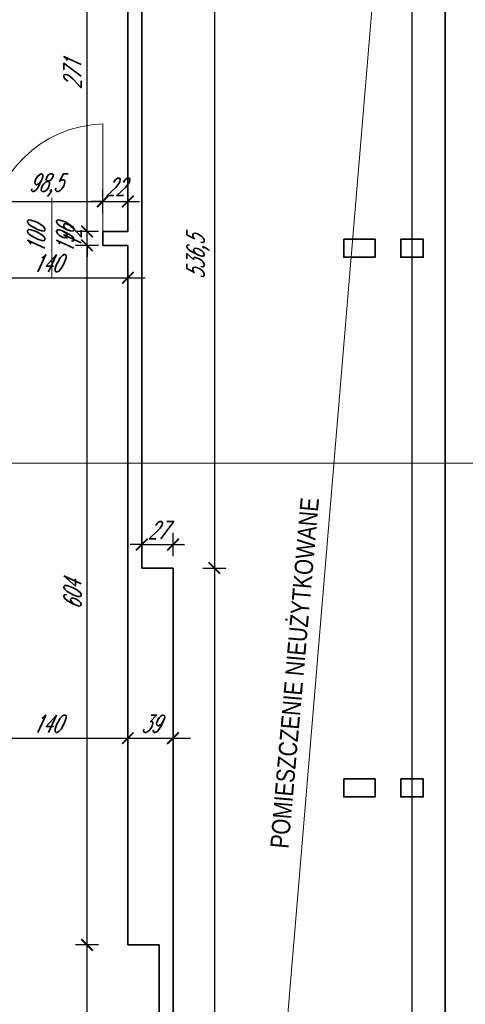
# Model space of a CAD drawing. Header units: millimetres. Extents: x 402 to 79005, y -7782 to 89952.
# Tile 20 of 256: x 27319 to 27704, y 8772 to 9623. Entities that reach past the tile are written whole.
import ezdxf

# ---------------------------------------------------------------- set-up
doc = ezdxf.new("R2010")
doc.units = ezdxf.units.MM
doc.header["$LTSCALE"] = 10
doc.layers.get('0').update_dxf_attribs({"lineweight": 0})
doc.layers.get('Defpoints').update_dxf_attribs({"color": 253})
for name, color, linetype, lineweight in [('01-2_konstrukcja dachu', 253, 'Continuous', 35), ('01_ściany', 253, 'Continuous', 35), ('03_drzwi', 253, 'Continuous', 15), ('05-01_wymiary', 253, 'Continuous', 5), ('05-03_opis', 253, 'Continuous', 5)]:
    doc.layers.add(name, color=color, linetype=linetype, lineweight=lineweight)
doc.styles.add('ariel', font='ARIAL.TTF', dxfattribs={"width": 0.8})
doc.styles.add('ariel_wym', font='simplex.shx', dxfattribs={"width": 0.65, "oblique": 25})
doc.dimstyles.new('ariel 50 wnętrze', dxfattribs={"dimtxt": 15, "dimasz": 10, "dimexe": 10, "dimexo": 0, "dimgap": 5, "dimtad": 1, "dimdec": 1, "dimrnd": 0.5, "dimtxsty": 'ariel_wym', "dimblk": 'ARCHTICK', "dimcen": 2.5, "dimdle": 15, "dimazin": 0, "dimtfac": 1, "dimtdec": 1, "dimtix": 1, "dimtmove": 0, "dimatfit": 3, "dimldrblk": 'DOT', "dimfxl": 0, "dimarcsym": 0})

# ---------------------------------------------------------------- blocks, each defined once
blk = doc.blocks.new('_ArchTick')
at = {"color": 0, "linetype": 'ByBlock', "const_width": 0.15}
blk.add_lwpolyline([(-0.5, -0.5), (0.5, 0.5)], dxfattribs=at)
blk = doc.blocks.new('*D3603')
at = {"layer": '05-01_wymiary', "color": 0, "lineweight": -2}
for p, q in [((27657.76, 6596.82), (27657.76, 10398.46)), ((27667.76, 10383.46), (27647.76, 10383.46)), ((27667.76, 6611.82), (27647.76, 6611.82))]:
    blk.add_line(p, q, dxfattribs=at)
at = {"layer": 'Defpoints', "color": 0, "lineweight": 0}
for p in [(27657.76, 10383.46), (27686.23, 10383.46), (27686.23, 6611.82)]:
    blk.add_point(p, dxfattribs=at)
at = {"layer": '05-01_wymiary', "color": 0, "lineweight": -2, "xscale": 10, "yscale": 10, "zscale": 10}
for p, rotation in [((27657.76, 10383.46), 90), ((27657.76, 6611.82), 270)]:
    blk.add_blockref('_ArchTick', p, dxfattribs=dict(at, rotation=rotation))
at = {"layer": '05-01_wymiary', "color": 0, "insert": (27643.84, 8497.64), "char_height": 15, "attachment_point": 5, "rotation": 90, "style": 'ariel_wym'}
blk.add_mtext('3771,5', dxfattribs=at)
blk = doc.blocks.new('_Dot')
at = {"color": 0, "linetype": 'ByBlock', "lineweight": -2}
blk.add_line((-0.5, 0), (-1, 0), dxfattribs=at)
at = {"color": 0, "linetype": 'ByBlock', "const_width": 0.5}
blk.add_lwpolyline([(-0.25, 0, 1), (0.25, 0, 1)], format="xyb", close=True, dxfattribs=at)
blk = doc.blocks.new('*D3607')
at = {"layer": '05-01_wymiary', "color": 0, "lineweight": -2}
for p, q in [((27486.91, 9700.74), (27486.91, 9134.19)), ((27476.91, 9685.74), (27496.91, 9685.74)), ((27476.91, 9149.19), (27496.91, 9149.19))]:
    blk.add_line(p, q, dxfattribs=at)
at = {"layer": 'Defpoints', "color": 0, "lineweight": 0}
for p in [(27453.23, 9685.74), (27451.23, 9149.19), (27486.91, 9149.19)]:
    blk.add_point(p, dxfattribs=at)
at = {"layer": '05-01_wymiary', "color": 0, "lineweight": -2, "xscale": 10, "yscale": 10, "zscale": 10}
for p, rotation in [((27486.91, 9685.74), 90), ((27486.91, 9149.19), 270)]:
    blk.add_blockref('_ArchTick', p, dxfattribs=dict(at, rotation=rotation))
at = {"layer": '05-01_wymiary', "color": 0, "insert": (27472.98, 9417.46), "char_height": 15, "attachment_point": 5, "rotation": 90, "style": 'ariel_wym'}
blk.add_mtext('536,5', dxfattribs=at)
blk = doc.blocks.new('*D3608')
at = {"layer": '05-01_wymiary', "color": 0, "lineweight": -2}
for p, q in [((27486.91, 9164.19), (27486.91, 7592.86)), ((27476.91, 9149.19), (27496.91, 9149.19)), ((27476.91, 7607.86), (27496.91, 7607.86))]:
    blk.add_line(p, q, dxfattribs=at)
at = {"layer": 'Defpoints', "color": 0, "lineweight": 0}
for p in [(27451.23, 9149.19), (27451.23, 7607.86), (27486.91, 7607.86)]:
    blk.add_point(p, dxfattribs=at)
at = {"layer": '05-01_wymiary', "color": 0, "lineweight": -2, "xscale": 10, "yscale": 10, "zscale": 10}
for p, rotation in [((27486.91, 9149.19), 90), ((27486.91, 7607.86), 270)]:
    blk.add_blockref('_ArchTick', p, dxfattribs=dict(at, rotation=rotation))
at = {"layer": '05-01_wymiary', "color": 0, "insert": (27472.98, 8378.52), "char_height": 15, "attachment_point": 5, "rotation": 90, "style": 'ariel_wym'}
blk.add_mtext('1541,5', dxfattribs=at)
blk = doc.blocks.new('*D3614')
at = {"layer": '05-01_wymiary', "color": 0, "lineweight": -2}
for p, q in [((27376.93, 7917.86), (27376.93, 8838.76)), ((27386.93, 8823.76), (27366.93, 8823.76)), ((27386.93, 7932.86), (27366.93, 7932.86))]:
    blk.add_line(p, q, dxfattribs=at)
at = {"layer": 'Defpoints', "color": 0, "lineweight": 0}
for p in [(27376.93, 8823.76), (27439.23, 8823.76), (27439.23, 7932.86)]:
    blk.add_point(p, dxfattribs=at)
at = {"layer": '05-01_wymiary', "color": 0, "lineweight": -2, "xscale": 10, "yscale": 10, "zscale": 10}
for p, rotation in [((27376.93, 8823.76), 90), ((27376.93, 7932.86), 270)]:
    blk.add_blockref('_ArchTick', p, dxfattribs=dict(at, rotation=rotation))
at = {"layer": '05-01_wymiary', "color": 0, "insert": (27364.43, 8378.31), "char_height": 15, "attachment_point": 5, "rotation": 90, "style": 'ariel_wym'}
blk.add_mtext('891', dxfattribs=at)
blk = doc.blocks.new('*D3615')
at = {"layer": '05-01_wymiary', "color": 0, "lineweight": -2}
for p, q in [((27376.93, 8808.76), (27376.93, 9442.86)), ((27386.93, 9427.86), (27366.93, 9427.86)), ((27386.93, 8823.76), (27366.93, 8823.76))]:
    blk.add_line(p, q, dxfattribs=at)
at = {"layer": 'Defpoints', "color": 0, "lineweight": 0}
for p in [(27376.93, 9427.86), (27412.23, 9427.86), (27439.23, 8823.76)]:
    blk.add_point(p, dxfattribs=at)
at = {"layer": '05-01_wymiary', "color": 0, "lineweight": -2, "xscale": 10, "yscale": 10, "zscale": 10}
for p, rotation in [((27376.93, 9427.86), 90), ((27376.93, 8823.76), 270)]:
    blk.add_blockref('_ArchTick', p, dxfattribs=dict(at, rotation=rotation))
at = {"layer": '05-01_wymiary', "color": 0, "insert": (27364.43, 9125.81), "char_height": 15, "attachment_point": 5, "rotation": 90, "style": 'ariel_wym'}
blk.add_mtext('604', dxfattribs=at)
blk = doc.blocks.new('*D3616')
at = {"layer": '05-01_wymiary', "color": 0, "lineweight": -2}
for p, q in [((27376.93, 9439.86), (27376.93, 9449.86)), ((27386.93, 9439.86), (27366.93, 9439.86)), ((27376.93, 9427.86), (27376.93, 9439.86)), ((27386.93, 9427.86), (27366.93, 9427.86)), ((27376.93, 9427.86), (27376.93, 9417.86))]:
    blk.add_line(p, q, dxfattribs=at)
at = {"layer": 'Defpoints', "color": 0, "lineweight": 0}
for p in [(27376.93, 9439.86), (27412.23, 9439.86), (27412.23, 9427.86)]:
    blk.add_point(p, dxfattribs=at)
at = {"layer": '05-01_wymiary', "color": 0, "lineweight": -2, "xscale": 10, "yscale": 10, "zscale": 10}
for p, rotation in [((27376.93, 9439.86), 270), ((27376.93, 9427.86), 90)]:
    blk.add_blockref('_ArchTick', p, dxfattribs=dict(at, rotation=rotation))
at = {"layer": '05-01_wymiary', "color": 0, "insert": (27364.43, 9433.86), "char_height": 15, "attachment_point": 5, "rotation": 90, "style": 'ariel_wym'}
blk.add_mtext('12', dxfattribs=at)
blk = doc.blocks.new('*D3617')
at = {"layer": '05-01_wymiary', "color": 0, "lineweight": -2}
for p, q in [((27376.93, 9424.86), (27376.93, 9725.74)), ((27386.93, 9710.74), (27366.93, 9710.74)), ((27386.93, 9439.86), (27366.93, 9439.86))]:
    blk.add_line(p, q, dxfattribs=at)
at = {"layer": 'Defpoints', "color": 0, "lineweight": 0}
for p in [(27376.93, 9710.74), (27412.23, 9710.74), (27412.23, 9439.86)]:
    blk.add_point(p, dxfattribs=at)
at = {"layer": '05-01_wymiary', "color": 0, "lineweight": -2, "xscale": 10, "yscale": 10, "zscale": 10}
for p, rotation in [((27376.93, 9710.74), 90), ((27376.93, 9439.86), 270)]:
    blk.add_blockref('_ArchTick', p, dxfattribs=dict(at, rotation=rotation))
at = {"layer": '05-01_wymiary', "color": 0, "insert": (27364.43, 9575.3), "char_height": 15, "attachment_point": 5, "rotation": 90, "style": 'ariel_wym'}
blk.add_mtext('271', dxfattribs=at)
blk = doc.blocks.new('*D3623')
at = {"layer": '05-01_wymiary', "color": 0, "lineweight": -2}
for p, q in [((27272.23, 9409.88), (27272.23, 9389.88)), ((27412.23, 9409.88), (27412.23, 9389.88)), ((27257.23, 9399.88), (27427.23, 9399.88))]:
    blk.add_line(p, q, dxfattribs=at)
at = {"layer": 'Defpoints', "color": 0, "lineweight": 0}
for p in [(27272.23, 9427.86), (27412.23, 9427.86), (27412.23, 9399.88)]:
    blk.add_point(p, dxfattribs=at)
at = {"layer": '05-01_wymiary', "color": 0, "lineweight": -2, "xscale": 10, "yscale": 10, "zscale": 10, "rotation": 180}
blk.add_blockref('_ArchTick', (27272.23, 9399.88), dxfattribs=at)
at = {"layer": '05-01_wymiary', "color": 0, "lineweight": -2, "xscale": 10, "yscale": 10, "zscale": 10}
blk.add_blockref('_ArchTick', (27412.23, 9399.88), dxfattribs=at)
at = {"layer": '05-01_wymiary', "color": 0, "insert": (27342.23, 9412.38), "char_height": 15, "attachment_point": 5, "style": 'ariel_wym'}
blk.add_mtext('140', dxfattribs=at)
blk = doc.blocks.new('*D3626')
at = {"layer": '05-01_wymiary', "color": 0, "lineweight": -2}
for p, q in [((27272.23, 8992.27), (27272.23, 9012.27)), ((27412.23, 9012.27), (27412.23, 8992.27)), ((27257.23, 9002.27), (27427.23, 9002.27))]:
    blk.add_line(p, q, dxfattribs=at)
at = {"layer": 'Defpoints', "color": 0, "lineweight": 0}
for p in [(27412.23, 9088.56), (27412.23, 9002.27), (27272.23, 8965.86)]:
    blk.add_point(p, dxfattribs=at)
at = {"layer": '05-01_wymiary', "color": 0, "lineweight": -2, "xscale": 10, "yscale": 10, "zscale": 10, "rotation": 180}
blk.add_blockref('_ArchTick', (27272.23, 9002.27), dxfattribs=at)
at = {"layer": '05-01_wymiary', "color": 0, "lineweight": -2, "xscale": 10, "yscale": 10, "zscale": 10}
blk.add_blockref('_ArchTick', (27412.23, 9002.27), dxfattribs=at)
at = {"layer": '05-01_wymiary', "color": 0, "insert": (27342.23, 9014.77), "char_height": 15, "attachment_point": 5, "style": 'ariel_wym'}
blk.add_mtext('140', dxfattribs=at)
blk = doc.blocks.new('*D3627')
at = {"layer": '05-01_wymiary', "color": 0, "lineweight": -2}
for p, q in [((27412.23, 9012.27), (27412.23, 8992.27)), ((27451.23, 9012.27), (27451.23, 8992.27)), ((27397.23, 9002.27), (27466.23, 9002.27))]:
    blk.add_line(p, q, dxfattribs=at)
at = {"layer": 'Defpoints', "color": 0, "lineweight": 0}
for p in [(27451.23, 9149.19), (27412.23, 9088.56), (27451.23, 9002.27)]:
    blk.add_point(p, dxfattribs=at)
at = {"layer": '05-01_wymiary', "color": 0, "lineweight": -2, "xscale": 10, "yscale": 10, "zscale": 10, "rotation": 180}
blk.add_blockref('_ArchTick', (27412.23, 9002.27), dxfattribs=at)
at = {"layer": '05-01_wymiary', "color": 0, "lineweight": -2, "xscale": 10, "yscale": 10, "zscale": 10}
blk.add_blockref('_ArchTick', (27451.23, 9002.27), dxfattribs=at)
at = {"layer": '05-01_wymiary', "color": 0, "insert": (27431.73, 9014.77), "char_height": 15, "attachment_point": 5, "style": 'ariel_wym'}
blk.add_mtext('39', dxfattribs=at)
blk = doc.blocks.new('*D3628')
at = {"layer": '05-01_wymiary', "color": 0, "lineweight": -2}
for p, q in [((27424.23, 9159.46), (27424.23, 9179.46)), ((27451.23, 9159.46), (27451.23, 9179.46)), ((27424.23, 9169.46), (27414.23, 9169.46)), ((27424.23, 9169.46), (27451.23, 9169.46)), ((27451.23, 9169.46), (27461.23, 9169.46))]:
    blk.add_line(p, q, dxfattribs=at)
at = {"layer": 'Defpoints', "color": 0, "lineweight": 0}
for p in [(27451.23, 9169.46), (27424.23, 9149.19), (27451.23, 9149.19)]:
    blk.add_point(p, dxfattribs=at)
at = {"layer": '05-01_wymiary', "color": 0, "lineweight": -2, "xscale": 10, "yscale": 10, "zscale": 10}
blk.add_blockref('_ArchTick', (27424.23, 9169.46), dxfattribs=at)
at = {"layer": '05-01_wymiary', "color": 0, "lineweight": -2, "xscale": 10, "yscale": 10, "zscale": 10, "rotation": 180}
blk.add_blockref('_ArchTick', (27451.23, 9169.46), dxfattribs=at)
at = {"layer": '05-01_wymiary', "color": 0, "insert": (27437.73, 9181.96), "char_height": 15, "attachment_point": 5, "style": 'ariel_wym'}
blk.add_mtext('27', dxfattribs=at)
blk = doc.blocks.new('*D3655')
at = {"layer": '05-01_wymiary', "color": 0, "lineweight": -2}
for p, q in [((27291.9, 9455.79), (27291.9, 9475.79)), ((27390.45, 9455.79), (27390.45, 9475.79)), ((27276.9, 9465.79), (27405.45, 9465.79))]:
    blk.add_line(p, q, dxfattribs=at)
at = {"layer": 'Defpoints', "color": 0, "lineweight": 0}
for p in [(27390.45, 9465.79), (27291.9, 9439.86), (27390.45, 9439.86)]:
    blk.add_point(p, dxfattribs=at)
at = {"layer": '05-01_wymiary', "color": 0, "lineweight": -2, "xscale": 10, "yscale": 10, "zscale": 10, "rotation": 180}
blk.add_blockref('_ArchTick', (27291.9, 9465.79), dxfattribs=at)
at = {"layer": '05-01_wymiary', "color": 0, "lineweight": -2, "xscale": 10, "yscale": 10, "zscale": 10}
blk.add_blockref('_ArchTick', (27390.45, 9465.79), dxfattribs=at)
at = {"layer": '05-01_wymiary', "color": 0, "insert": (27341.17, 9479.72), "char_height": 15, "attachment_point": 5, "style": 'ariel_wym'}
blk.add_mtext('98,5', dxfattribs=at)
blk = doc.blocks.new('*D3656')
at = {"layer": '05-01_wymiary', "color": 0, "lineweight": -2}
for p, q in [((27390.45, 9455.79), (27390.45, 9475.79)), ((27412.23, 9455.79), (27412.23, 9475.79)), ((27390.45, 9465.79), (27380.45, 9465.79)), ((27390.45, 9465.79), (27412.23, 9465.79)), ((27412.23, 9465.79), (27422.23, 9465.79))]:
    blk.add_line(p, q, dxfattribs=at)
at = {"layer": 'Defpoints', "color": 0, "lineweight": 0}
for p in [(27412.23, 9465.79), (27390.45, 9439.86), (27412.23, 9439.86)]:
    blk.add_point(p, dxfattribs=at)
at = {"layer": '05-01_wymiary', "color": 0, "lineweight": -2, "xscale": 10, "yscale": 10, "zscale": 10}
blk.add_blockref('_ArchTick', (27390.45, 9465.79), dxfattribs=at)
at = {"layer": '05-01_wymiary', "color": 0, "lineweight": -2, "xscale": 10, "yscale": 10, "zscale": 10, "rotation": 180}
blk.add_blockref('_ArchTick', (27412.23, 9465.79), dxfattribs=at)
at = {"layer": '05-01_wymiary', "color": 0, "insert": (27401.34, 9478.29), "char_height": 15, "attachment_point": 5, "style": 'ariel_wym'}
blk.add_mtext('22', dxfattribs=at)

msp = doc.modelspace()

# ---------------------------------------------------------------- linework, layer by layer
at = {"layer": '01-2_konstrukcja dachu'}
for points in [[(27598.773, 9433.094), (27625.824, 9433.094), (27625.824, 9417.594), (27598.773, 9417.594)], [(27647.881, 9433.094), (27667.381, 9433.094), (27667.381, 9417.594), (27647.881, 9417.594)], [(27598.773, 8967.094), (27625.824, 8967.094), (27625.824, 8951.594), (27598.773, 8951.594)], [(27647.881, 8967.094), (27667.381, 8967.094), (27667.381, 8951.594), (27647.881, 8951.594)]]:
    msp.add_lwpolyline(points, close=True, dxfattribs=at)
at = {"layer": '01_ściany'}
for p, q in [((27686.226, 7607.855), (27686.226, 10383.457)), ((27412.226, 9439.855), (27412.226, 9710.735)), ((27424.226, 9149.194), (27424.226, 9685.735)), ((27412.226, 9439.855), (27390.446, 9439.855)), ((27390.446, 9427.855), (27390.446, 9439.855)), ((27412.226, 9427.855), (27390.446, 9427.855)), ((27412.226, 8823.759), (27412.226, 9427.855)), ((27424.226, 9149.194), (27451.226, 9149.194)), ((27451.226, 7907.268), (27451.226, 9149.194)), ((27439.226, 8823.759), (27412.226, 8823.759)), ((27439.226, 7932.855), (27439.226, 8823.759))]:
    msp.add_line(p, q, dxfattribs=at)
at = {"layer": '03_drzwi'}
for p, q in [((27390.446, 9532.799), (27390.446, 9427.855)), ((27346.429, 9468.803), (27346.429, 9399.921))]:
    msp.add_line(p, q, dxfattribs=at)
msp.add_arc((27393.866, 9430.462), 102.394, 91.914182, 176.497285, dxfattribs=at)
at = {"layer": '05-03_opis'}
for p, q in [((27451.226, 7582.855), (27686.226, 10383.457)), ((27041.95, 9239.889), (28311.718, 9239.889))]:
    msp.add_line(p, q, dxfattribs=at)

# ---------------------------------------------------------------- texts
at = {"layer": '03_drzwi', "insert": (27325.587, 9420.696), "char_height": 15, "width": 160.59049, "attachment_point": 1, "rotation": 90, "style": 'ariel_wym'}
msp.add_mtext('100\\P190', dxfattribs=at)
at = {"layer": '05-03_opis', "lineweight": 0, "insert": (27556.368, 9058.567), "char_height": 15.84, "width": 743.58643, "attachment_point": 5, "rotation": 85, "style": 'ariel'}
msp.add_mtext('POMIESZCZENIE NIEUŻYTKOWANE', dxfattribs=at)

# ---------------------------------------------------------------- dimensions: what is measured, and where the dimension line sits
at = {"layer": '05-01_wymiary'}
for base, p1, p2, picture, middle in [((27657.764, 10383.457), (27686.226, 6611.817), (27686.226, 10383.457), '*D3603', (27643.836, 8497.637)), ((27376.925, 8823.759), (27439.226, 7932.855), (27439.226, 8823.759), '*D3614', (27364.425, 8378.307))]:
    dim = msp.add_linear_dim(base=base, p1=p1, p2=p2, angle=90, dimstyle='ariel 50 wnętrze', dxfattribs=at)
    dim.commit()
    dim.dimension.update_dxf_attribs({"geometry": picture, "text_midpoint": middle})
for base, p1, p2, picture, middle in [((27376.925, 9710.735), (27412.226, 9439.855), (27412.226, 9710.735), '*D3617', (27364.425, 9575.295)), ((27486.91, 9149.194), (27453.226, 9685.735), (27451.226, 9149.194), '*D3607', (27472.982, 9417.465)), ((27376.925, 9439.855), (27412.226, 9427.855), (27412.226, 9439.855), '*D3616', (27364.425, 9433.855)), ((27376.925, 9427.855), (27439.226, 8823.759), (27412.226, 9427.855), '*D3615', (27364.425, 9125.807)), ((27486.91, 7607.855), (27451.226, 9149.194), (27451.226, 7607.855), '*D3608', (27472.982, 8378.525))]:
    dim = msp.add_linear_dim(base=base, p1=p1, p2=p2, angle=90, dimstyle='ariel 50 wnętrze', override={"dimtmove": 1}, dxfattribs=at)
    dim.commit()
    dim.dimension.update_dxf_attribs({"geometry": picture, "text_midpoint": middle})
for base, p1, p2, picture, middle in [((27390.446, 9465.79), (27291.904, 9439.855), (27390.446, 9439.855), '*D3655', (27341.175, 9479.719)), ((27412.226, 9465.79), (27390.446, 9439.855), (27412.226, 9439.855), '*D3656', (27401.336, 9478.29)), ((27412.226, 9399.878), (27272.226, 9427.855), (27412.226, 9427.855), '*D3623', (27342.226, 9412.378)), ((27451.226, 9002.274), (27412.226, 9088.558), (27451.226, 9149.194), '*D3627', (27431.726, 9014.774)), ((27412.226, 9002.274), (27272.226, 8965.855), (27412.226, 9088.558), '*D3626', (27342.226, 9014.774))]:
    dim = msp.add_linear_dim(base=base, p1=p1, p2=p2, dimstyle='ariel 50 wnętrze', override={"dimtmove": 1}, dxfattribs=at)
    dim.commit()
    dim.dimension.update_dxf_attribs({"geometry": picture, "text_midpoint": middle})
dim = msp.add_linear_dim(base=(27451.226, 9169.459), p1=(27424.226, 9149.194), p2=(27451.226, 9149.194), dimstyle='ariel 50 wnętrze', dxfattribs=at)
dim.commit()
dim.dimension.update_dxf_attribs({"geometry": '*D3628', "text_midpoint": (27437.726, 9181.959)})

doc.saveas('drawing.dxf')
